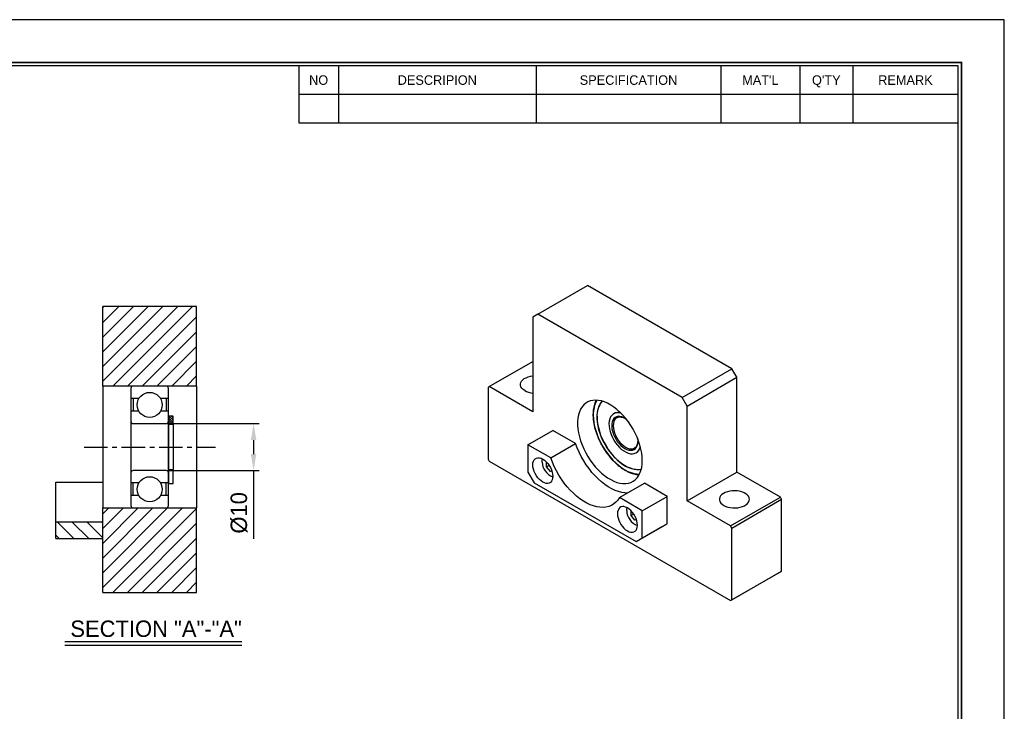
# Model space of a CAD drawing. Header units: millimetres. Extents: x 1656 to 2073, y 907 to 1202.
# Tile 3 of 3: x 1864 to 2073, y 1054 to 1202. Entities that reach past the tile are written whole.
import ezdxf
from ezdxf.enums import TextEntityAlignment as Align

# ---------------------------------------------------------------- set-up
doc = ezdxf.new("R2010")
doc.units = ezdxf.units.MM
doc.linetypes.add('CENTER', pattern=[2, 1.25, -0.25, 0.25, -0.25])
for name, color, linetype in [('S1', 1, 'CENTER'), ('Z5', 7, 'Continuous'), ('Z7', 7, 'Continuous')]:
    doc.layers.add(name, color=color, linetype=linetype)
doc.dimstyles.new('S3.5', dxfattribs={"dimtxt": 3.5, "dimasz": 3.5, "dimexe": 1.2, "dimexo": 0.5, "dimgap": 1.2, "dimtad": 1, "dimdec": 3, "dimzin": 11, "dimdsep": 46, "dimtxsty": 'Standard', "dimcen": 0, "dimclrd": 5, "dimclre": 5, "dimclrt": 3, "dimadec": 0, "dimazin": 0, "dimtp": 3e-09, "dimtfac": 0.7, "dimtdec": 3, "dimtmove": 0, "dimatfit": 3, "dimfxl": 1.25, "dimtolj": 1, "dimtzin": 11, "dimarcsym": 0})

# ---------------------------------------------------------------- blocks, each defined once
blk = doc.blocks.new('란표제')
at = {"layer": 'Z7', "color": 0}
for p, q in [((297, 210), (0, 210)), ((297, 0), (297, 210))]:
    blk.add_line(p, q, dxfattribs=at)
at = {"layer": 'Z7'}
for p, q in [((190, 203), (190, 194.34)), ((196, 203), (196, 194.34)), ((226, 203), (226, 194.34)), ((254, 203), (254, 194.34)), ((266, 203), (266, 194.34)), ((274, 203), (274, 194.34)), ((190, 198.67), (290, 198.67)), ((190, 194.34), (290, 194.34))]:
    blk.add_line(p, q, dxfattribs=at)
at = {"layer": 'Z7', "const_width": 0.25}
blk.add_lwpolyline([(290.5, 6.5), (290.5, 203.5), (10, 203.5), (10, 6.5)], close=True, dxfattribs=at)
at = {"layer": 'Z7'}
blk.add_lwpolyline([(290, 7), (290, 203), (10.5, 203), (10.5, 7)], close=True, dxfattribs=at)
at = {"layer": 'Z5', "ltscale": 0.5}
for tag, p, height in [('TITLE', (237.17, 24.41), 2.5), ('도번', (251.18, 15.64), 2.5), ('SCALE', (253.78, 9.55), 1.2), ('DATE', (277.02, 9.51), 1.2)]:
    blk.add_attdef(tag, p, '', height=height, dxfattribs=at)
at = {"layer": 'Z7'}
for s, p in [("MAT'L", (260, 200.83)), ("Q'TY", (270, 200.83)), ('NO', (193, 200.83)), ('DESCRIPION', (211, 200.83)), ('SPECIFICATION', (240, 200.83)), ('REMARK', (282, 200.83))]:
    blk.add_text(s, height=1.444, dxfattribs=at).set_placement(p, align=Align.MIDDLE_CENTER)
for tag, p in [('필렛', (179.25, 10.9)), ('모따기', (179.25, 8.3))]:
    blk.add_attdef(tag, text='', height=1.15, dxfattribs=at).set_placement(p, align=Align.MIDDLE_LEFT)
blk = doc.blocks.new('*D65')
at = {"color": 5, "lineweight": -2, "ltscale": 4}
for p, q in [((1895.27, 1115.68), (1914.62, 1115.68)), ((1913.42, 1112.18), (1913.42, 1109.18)), ((1895.27, 1105.68), (1914.62, 1105.68)), ((1913.42, 1105.68), (1913.42, 1091.1))]:
    blk.add_line(p, q, dxfattribs=at)
at = {"color": 5}
for points in [[(1914, 1112.18), (1912.83, 1112.18), (1913.42, 1115.68)], [(1912.83, 1109.18), (1914, 1109.18), (1913.42, 1105.68)]]:
    blk.add_solid(points, dxfattribs=at)
at = {"layer": 'Defpoints', "color": 0}
for p in [(1894.77, 1115.68), (1894.77, 1105.68), (1913.42, 1105.68)]:
    blk.add_point(p, dxfattribs=at)
at = {"color": 3, "insert": (1910.33, 1096.64), "char_height": 3.5, "attachment_point": 5, "rotation": 90}
blk.add_mtext('\\A1;%%C10', dxfattribs=at)

msp = doc.modelspace()

# ---------------------------------------------------------------- hatches: boundary and pattern name
at = {"ltscale": 4, "transparency": 33554687}
h = msp.add_hatch(dxfattribs=at)
h.set_pattern_fill('ANSI31', color=5, scale=0.7, style=0)
h.set_pattern_definition([(45, (19993.9196, -15641.5045), (-1.57154482, 1.57154482), [])])
h.paths.add_polyline_path([(1901.2709, 1123.682), (1901.2709, 1140.682), (1881.2709, 1140.682), (1881.2709, 1123.682), (1887.7709, 1123.682), (1894.7709, 1123.682)])
h.paths.add_polyline_path([(1894.7709, 1097.682), (1887.7709, 1097.682), (1881.2709, 1097.682), (1881.2709, 1094.682), (1881.2709, 1091.182), (1881.2709, 1079.682), (1901.2709, 1079.682), (1901.2709, 1097.682)])
h = msp.add_hatch(dxfattribs=at)
h.set_pattern_fill('ANSI31', color=5, scale=0.1, angle=90, style=0)
h.set_pattern_definition([(135, (18430.09772, -15545.85095), (-0.224506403, -0.224506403), [])])
h.paths.add_polyline_path([(1896.2709, 1117.282), (1896.2709, 1115.482), (1895.2709, 1115.482), (1895.2709, 1116.182), (1895.2709, 1117.282)])
h = msp.add_hatch(dxfattribs=at)
h.set_pattern_fill('ANSI31', color=5, scale=0.7, angle=90, style=0)
h.set_pattern_definition([(135, (19993.9196, -15641.5045), (-1.57154482, -1.57154482), [])])
h.paths.add_polyline_path([(1871.2709, 1094.682), (1871.2709, 1091.182), (1881.2709, 1091.182), (1881.2709, 1094.682)])

# ---------------------------------------------------------------- linework, layer by layer
for p, q in [((1973.9877, 1139.0306), (1984.5943, 1145.1537)), ((2015.3534, 1127.3968), (1984.5943, 1145.1537)), ((1881.2709, 1123.682), (1881.2709, 1140.682)), ((1901.2709, 1140.682), (1881.2709, 1140.682)), ((1901.2709, 1123.682), (1901.2709, 1140.682)), ((1973.9877, 1139.0306), (1972.927, 1138.4181)), ((1972.927, 1138.4181), (1972.927, 1118.2087)), ((2004.7468, 1121.2737), (1973.9877, 1139.0306)), ((1963.6462, 1123.5664), (1972.927, 1128.9241)), ((2004.7468, 1121.2737), (2015.3534, 1127.3968)), ((2016.4141, 1125.5597), (2015.3534, 1127.3968)), ((2005.8075, 1119.4366), (2016.4141, 1125.5597)), ((2016.4141, 1105.3503), (2016.4141, 1125.5597)), ((1901.2709, 1123.682), (1881.2709, 1123.682)), ((1881.2709, 1123.682), (1881.2709, 1097.682)), ((1887.2709, 1123.182), (1887.2709, 1098.182)), ((1894.7709, 1123.682), (1887.7709, 1123.682)), ((1895.2709, 1098.182), (1895.2709, 1123.182)), ((1901.2709, 1123.682), (1901.2709, 1097.682)), ((1963.6462, 1123.5664), (1963.3811, 1123.4133)), ((1963.3811, 1123.4133), (1963.3811, 1108.1031)), ((1972.927, 1118.2087), (1963.6462, 1123.5664)), ((1888.9618, 1121.0152), (1887.2709, 1121.0152)), ((1887.7709, 1121.0152), (1887.7709, 1118.3488)), ((1895.2709, 1121.0152), (1893.58, 1121.0152)), ((1894.7709, 1121.0152), (1894.7709, 1118.3488)), ((2005.8075, 1119.4366), (2004.7468, 1121.2737)), ((2005.8075, 1099.2272), (2005.8075, 1119.4366)), ((1888.9618, 1118.3488), (1887.2709, 1118.3488)), ((1895.2709, 1118.3488), (1893.58, 1118.3488)), ((1896.2709, 1117.282), (1895.2709, 1117.282)), ((1896.2709, 1115.482), (1896.2709, 1117.282)), ((1990.1982, 1117.8021), (1990.1494, 1117.774)), ((1887.7709, 1115.682), (1894.7709, 1115.682)), ((1896.2709, 1115.482), (1895.2709, 1115.482)), ((1896.2709, 1115.482), (1896.2709, 1105.8987)), ((1971.8664, 1111.1669), (1977.1697, 1114.2285)), ((1982.0332, 1111.4208), (1977.1697, 1114.2285)), ((1971.8664, 1111.1669), (1971.8664, 1105.3491)), ((1976.7299, 1108.3593), (1971.8664, 1111.1669)), ((1976.7299, 1108.3593), (1982.0332, 1111.4208)), ((1994.5006, 1110.4175), (1994.5832, 1110.4611)), ((1963.3811, 1108.1031), (1963.6462, 1107.6438)), ((1994.949, 1109.4599), (1994.9978, 1109.4881)), ((1895.2709, 1105.8987), (1896.2709, 1105.8987)), ((1896.2709, 1102.882), (1896.2709, 1105.8987)), ((1963.6462, 1107.6438), (2015.0883, 1077.947)), ((1975.8661, 1106.4478), (1975.8251, 1107.4867)), ((1976.4034, 1106.758), (1975.8661, 1106.4478)), ((1976.6822, 1105.4898), (1975.8661, 1106.4478)), ((1894.7709, 1105.682), (1887.7709, 1105.682)), ((1971.8664, 1105.3491), (1973.1922, 1103.0527)), ((1976.9497, 1105.6442), (1976.6822, 1105.4898)), ((1976.9844, 1105.5391), (1976.6822, 1105.4898)), ((2005.8075, 1099.2272), (2016.4141, 1105.3503)), ((2025.6949, 1099.9926), (2016.4141, 1105.3503)), ((1871.2709, 1094.682), (1871.2709, 1103.182)), ((1871.2709, 1103.182), (1881.2709, 1103.182)), ((1888.9618, 1103.0152), (1887.2709, 1103.0152)), ((1887.7709, 1100.3488), (1887.7709, 1103.0152)), ((1895.2709, 1103.0152), (1893.58, 1103.0152)), ((1894.7709, 1100.3488), (1894.7709, 1103.0152)), ((1895.2709, 1102.882), (1896.2709, 1102.882)), ((1973.1922, 1103.0527), (1994.9357, 1090.5004)), ((1991.3981, 1099.8915), (1996.7014, 1102.9531)), ((2001.5648, 1100.1454), (1996.7014, 1102.9531)), ((1888.9618, 1100.3488), (1887.2709, 1100.3488)), ((1895.2709, 1100.3488), (1893.58, 1100.3488)), ((1996.2615, 1097.0839), (1991.3981, 1099.8915)), ((1996.2615, 1097.0839), (2001.5648, 1100.1454)), ((2001.5648, 1094.3276), (2001.5648, 1100.1454)), ((2015.0883, 1093.8696), (2025.6949, 1099.9926)), ((2025.96, 1099.5333), (2025.6949, 1099.9926)), ((1881.2709, 1097.682), (1901.2709, 1097.682)), ((1881.2709, 1079.682), (1881.2709, 1097.682)), ((1887.7709, 1097.682), (1894.7709, 1097.682)), ((1901.2709, 1079.682), (1901.2709, 1097.682)), ((2015.0883, 1093.8696), (2005.8075, 1099.2272)), ((2015.3534, 1093.4103), (2025.96, 1099.5333)), ((2025.96, 1084.2232), (2025.96, 1099.5333)), ((1993.882, 1096.0761), (1993.8693, 1097.064)), ((1994.4126, 1096.3824), (1993.882, 1096.0761)), ((1994.6843, 1095.0963), (1993.882, 1096.0761)), ((1996.2615, 1091.2661), (1996.2615, 1097.0839)), ((1881.2709, 1094.682), (1871.2709, 1094.682)), ((1871.2709, 1091.182), (1871.2709, 1094.682)), ((1881.2709, 1091.182), (1881.2709, 1094.682)), ((1994.9715, 1095.2622), (1994.6843, 1095.0963)), ((1995.0145, 1095.1335), (1994.6843, 1095.0963)), ((1994.9357, 1090.5004), (2000.239, 1093.562)), ((1996.2615, 1091.2661), (2001.5648, 1094.3276)), ((2000.239, 1093.562), (2001.5648, 1094.3276)), ((2015.3534, 1093.4103), (2015.0883, 1093.8696)), ((2015.3534, 1078.1001), (2015.3534, 1093.4103)), ((1994.9357, 1090.5004), (1996.2615, 1091.2661)), ((1871.2709, 1091.182), (1881.2709, 1091.182)), ((2015.0883, 1077.947), (2025.6949, 1084.0701)), ((2015.3534, 1078.1001), (2025.96, 1084.2232)), ((2025.6949, 1084.0701), (2025.96, 1084.2232)), ((1881.2709, 1079.682), (1901.2709, 1079.682)), ((2015.0883, 1077.947), (2015.3534, 1078.1001))]:
    msp.add_line(p, q)
at = {"ltscale": 4}
for p, q in [((1895.2709, 1117.282), (1895.2709, 1102.882)), ((1873.1516, 1069.1831), (1910.9038, 1069.1831)), ((1873.1516, 1068.4031), (1910.9038, 1068.4031))]:
    msp.add_line(p, q, dxfattribs=at)
at = {"flags": 128}
for points in [[(1971.2035, 1122.7245), (1970.855, 1122.9631), (1970.5813, 1123.2323), (1970.3904, 1123.5243), (1970.2878, 1123.8307), (1970.2763, 1124.1427), (1970.3564, 1124.4514), (1970.5256, 1124.7478), (1970.7792, 1125.0234), (1971.1098, 1125.2704), (1971.508, 1125.4815), (1971.9622, 1125.6507), (1972.4595, 1125.7732), (1972.927, 1125.8401)], [(1996.2615, 1107.8), (1996.2294, 1108.587), (1996.1331, 1109.4037), (1995.9737, 1110.2427), (1995.7526, 1111.096), (1995.4719, 1111.9557), (1995.1341, 1112.8137), (1994.7426, 1113.6621), (1994.3008, 1114.493), (1993.813, 1115.2985), (1993.2837, 1116.0711), (1992.7178, 1116.8037), (1992.1206, 1117.4894), (1991.4977, 1118.1217), (1990.8549, 1118.6949), (1990.1983, 1119.2035), (1989.5339, 1119.6428), (1988.8679, 1120.0087), (1988.2066, 1120.2977), (1987.5561, 1120.5072), (1986.9225, 1120.6352), (1986.3118, 1120.6806), (1985.7296, 1120.6429), (1985.1813, 1120.5224), (1984.6721, 1120.3202), (1984.2068, 1120.0384), (1983.7897, 1119.6794), (1983.4246, 1119.2467), (1983.115, 1118.7442), (1982.8638, 1118.1768), (1982.6733, 1117.5496), (1982.5453, 1116.8685), (1982.481, 1116.14), (1982.481, 1115.3707), (1982.5453, 1114.5679), (1982.6733, 1113.7391), (1982.8638, 1112.892), (1983.115, 1112.0345), (1983.4246, 1111.1746), (1983.7897, 1110.3204), (1984.2068, 1109.4798), (1984.6721, 1108.6606), (1985.1813, 1107.8707), (1985.7296, 1107.1172), (1986.3118, 1106.4072), (1986.9225, 1105.7474), (1987.5561, 1105.1439), (1988.2066, 1104.6024), (1988.8679, 1104.1279), (1989.5339, 1103.7249), (1990.1983, 1103.397), (1990.8549, 1103.1475), (1991.4977, 1102.9785), (1992.1206, 1102.8917), (1992.7178, 1102.8879), (1993.2837, 1102.9671), (1993.813, 1103.1286), (1994.3008, 1103.3709), (1994.7426, 1103.6917), (1995.1341, 1104.088), (1995.4719, 1104.5561), (1995.7526, 1105.0917), (1995.9737, 1105.6897), (1996.1331, 1106.3446), (1996.2294, 1107.0502), (1996.2615, 1107.8)], [(1987.6887, 1120.4707), (1987.4927, 1120.25), (1987.1888, 1119.8054), (1986.9417, 1119.2952), (1986.7541, 1118.7248), (1986.6279, 1118.1002), (1986.5645, 1117.4281), (1986.5645, 1116.7156), (1986.6279, 1115.9703), (1986.7541, 1115.2), (1986.9417, 1114.413), (1987.1888, 1113.6175), (1987.4927, 1112.8219), (1987.8502, 1112.0349), (1988.2575, 1111.2646), (1988.7103, 1110.5192), (1989.2038, 1109.8067), (1989.7328, 1109.1345), (1990.2916, 1108.5099), (1990.8744, 1107.9394), (1991.4749, 1107.4291), (1992.0867, 1106.9844), (1992.7035, 1106.61), (1993.3187, 1106.3098), (1993.9257, 1106.0871), (1994.5181, 1105.9443), (1995.0896, 1105.8827), (1995.6343, 1105.9032), (1996.0538, 1105.9803)], [(1985.814, 1117.5051), (1985.8465, 1116.724), (1985.9435, 1115.913), (1986.1041, 1115.0799), (1986.3267, 1114.2328), (1986.6093, 1113.3796), (1986.9491, 1112.5288), (1987.3429, 1111.6885), (1987.7867, 1110.8667), (1988.2765, 1110.0714), (1988.8074, 1109.3103), (1989.3743, 1108.5906), (1989.9718, 1107.9193), (1990.5941, 1107.3029), (1991.2353, 1106.7474), (1991.8891, 1106.2579), (1992.5492, 1105.8394), (1993.2094, 1105.4957), (1993.8632, 1105.2303), (1994.5044, 1105.0456), (1995.1267, 1104.9435), (1995.674, 1104.9232)], [(1986.6053, 1117.1046), (1986.6371, 1116.3747), (1986.732, 1115.6159), (1986.8891, 1114.8362), (1987.1068, 1114.0439), (1987.3826, 1113.2473), (1987.7138, 1112.455), (1988.0967, 1111.6753), (1988.5273, 1110.9164), (1989.0011, 1110.1865), (1989.513, 1109.4933), (1990.0576, 1108.844), (1990.6292, 1108.2456), (1991.2216, 1107.7045), (1991.8286, 1107.2264), (1992.4437, 1106.8163), (1993.0605, 1106.4786), (1993.6724, 1106.2168), (1994.2729, 1106.0338), (1994.8557, 1105.9315), (1995.4145, 1105.9109), (1995.9434, 1105.9723), (1996.058, 1105.9974)], [(1991.7325, 1117.8926), (1991.6137, 1117.9246), (1991.1687, 1117.9944), (1990.7506, 1117.9791), (1990.3675, 1117.8788), (1990.0269, 1117.6956), (1989.7354, 1117.433), (1989.4986, 1117.0961), (1989.3212, 1116.6916), (1989.2067, 1116.2271), (1989.1572, 1115.7119), (1989.1737, 1115.1559), (1989.2559, 1114.5699), (1989.4023, 1113.9654), (1989.6099, 1113.3541), (1989.8746, 1112.7479), (1990.1915, 1112.1586), (1990.5542, 1111.5978), (1990.9558, 1111.0762), (1991.3884, 1110.604), (1991.8436, 1110.1905), (1992.3125, 1109.8438), (1992.786, 1109.5704), (1993.2549, 1109.3758), (1993.7101, 1109.2637), (1994.1427, 1109.2364), (1994.5442, 1109.2944), (1994.907, 1109.4364), (1995.2238, 1109.6599), (1995.4886, 1109.9603), (1995.6962, 1110.332), (1995.8425, 1110.7676), (1995.8435, 1110.7715)], [(1992.7957, 1116.7079), (1992.7644, 1116.7289), (1992.3341, 1116.9774), (1991.9088, 1117.147), (1991.4985, 1117.2339), (1991.1129, 1117.2361), (1990.7609, 1117.1534), (1990.4509, 1116.9878), (1990.19, 1116.7432), (1989.9844, 1116.4253), (1989.839, 1116.0416), (1989.757, 1115.6011), (1989.7406, 1115.114), (1989.7899, 1114.5919), (1989.9039, 1114.0469), (1990.08, 1113.4918), (1990.3139, 1112.9397), (1990.6002, 1112.4035), (1990.9322, 1111.8956), (1991.3021, 1111.4282), (1991.7012, 1111.012), (1992.1202, 1110.6569), (1992.5492, 1110.3712), (1992.5492, 1110.3712)], [(1990.8209, 1116.9491), (1990.5631, 1116.747), (1990.3457, 1116.4628), (1990.1865, 1116.1108), (1990.0893, 1115.6997), (1990.0567, 1115.2395), (1990.0893, 1114.7417), (1990.1865, 1114.2184), (1990.3457, 1113.6826), (1990.5631, 1113.1474), (1990.8333, 1112.626), (1991.1497, 1112.1313), (1991.5045, 1111.6754), (1991.8889, 1111.2696), (1992.2935, 1110.9239), (1992.7083, 1110.6467), (1993.1231, 1110.445), (1993.5277, 1110.3236), (1993.9122, 1110.2855), (1994.2669, 1110.3318), (1994.5006, 1110.4175)], [(1992.5492, 1110.3712), (1992.9783, 1110.1615), (1993.3973, 1110.0329), (1993.7964, 1109.9882), (1994.1663, 1110.0286), (1994.4983, 1110.1531), (1994.7846, 1110.3588), (1995.0185, 1110.6409), (1995.1945, 1110.9927), (1995.3086, 1111.406), (1995.3579, 1111.8712), (1995.3492, 1112.2846)], [(1993.0784, 1100.8616), (1992.5441, 1100.8851), (1991.8641, 1100.9886), (1991.1647, 1101.1736), (1990.4513, 1101.4386), (1989.7296, 1101.7816), (1989.005, 1102.1999), (1988.2832, 1102.6902), (1987.5698, 1103.2489), (1986.8704, 1103.8714), (1986.1904, 1104.553), (1985.5351, 1105.2884), (1984.9096, 1106.0718), (1984.3187, 1106.8972), (1983.767, 1107.7582), (1983.2589, 1108.648), (1982.7982, 1109.5598), (1982.3886, 1110.4865), (1982.0332, 1111.4208)], [(1972.927, 1106.8802), (1972.9593, 1107.287), (1973.055, 1107.6442), (1973.2112, 1107.941), (1973.4233, 1108.1683), (1973.6848, 1108.3193), (1973.9877, 1108.3893), (1974.3228, 1108.3763), (1974.68, 1108.2807), (1975.0483, 1108.1052), (1975.4167, 1107.8554), (1975.7739, 1107.5386), (1976.109, 1107.1647), (1976.4119, 1106.745), (1976.6734, 1106.2921), (1976.8855, 1105.8199), (1977.0417, 1105.3427), (1977.1374, 1104.875), (1977.1697, 1104.431), (1977.1374, 1104.0242), (1977.0417, 1103.667), (1976.8855, 1103.3702), (1976.6734, 1103.1429), (1976.4119, 1102.9919), (1976.109, 1102.9219), (1975.7739, 1102.9349), (1975.4167, 1103.0305), (1975.0483, 1103.206), (1974.68, 1103.4558), (1974.3228, 1103.7725), (1973.9877, 1104.1465), (1973.6848, 1104.5662), (1973.4233, 1105.0191), (1973.2112, 1105.4913), (1973.055, 1105.9685), (1972.9593, 1106.4362), (1972.927, 1106.8802)], [(1974.9075, 1107.4805), (1974.925, 1107.8623), (1974.9886, 1108.1388)], [(1991.3981, 1099.8915), (1991.0426, 1099.3675), (1990.633, 1098.9138), (1990.1723, 1098.5339), (1989.6642, 1098.2308), (1989.1125, 1098.0067), (1988.5216, 1097.8636), (1987.8961, 1097.8023), (1987.2408, 1097.8236), (1986.5608, 1097.9271), (1985.8614, 1098.1121), (1985.148, 1098.3771), (1984.4263, 1098.7201), (1983.7017, 1099.1384), (1982.9799, 1099.6287), (1982.2665, 1100.1873), (1981.5671, 1100.8099), (1980.8871, 1101.4915), (1980.2318, 1102.2268), (1979.6063, 1103.0103), (1979.0154, 1103.8357), (1978.4637, 1104.6966), (1977.9556, 1105.5865), (1977.4949, 1106.4983), (1977.0853, 1107.425), (1976.7299, 1108.3593)], [(2013.6299, 1098.2322), (2014.0432, 1098.0311), (2014.5095, 1097.8731), (2015.0153, 1097.7629), (2015.5461, 1097.7036), (2016.0866, 1097.697), (2016.6213, 1097.7432), (2017.1348, 1097.8409), (2017.6122, 1097.9873), (2018.04, 1098.1782), (2018.4057, 1098.408), (2018.6989, 1098.6703), (2018.911, 1098.9573), (2019.0361, 1099.261), (2019.0705, 1099.5724), (2019.0133, 1099.8828), (2018.866, 1100.1831), (2018.6329, 1100.4647), (2018.3207, 1100.7195), (2017.9384, 1100.9402), (2017.497, 1101.1204), (2017.0092, 1101.255), (2016.489, 1101.34), (2015.9514, 1101.3731), (2015.4119, 1101.3532), (2014.8859, 1101.281), (2014.3886, 1101.1585), (2013.9344, 1100.9893), (2013.5362, 1100.7781), (2013.2056, 1100.5312), (2012.952, 1100.2556), (2012.7828, 1099.9591), (2012.7027, 1099.6505), (2012.7142, 1099.3384), (2012.8169, 1099.032), (2013.0077, 1098.74), (2013.2814, 1098.4708), (2013.6299, 1098.2322)], [(1995.2009, 1094.0218), (1995.1687, 1094.4658), (1995.073, 1094.9335), (1994.9167, 1095.4107), (1994.7046, 1095.8829), (1994.4431, 1096.3357), (1994.1402, 1096.7555), (1993.8051, 1097.1294), (1993.4479, 1097.4461), (1993.0796, 1097.696), (1992.7112, 1097.8715), (1992.354, 1097.9671), (1992.0189, 1097.9801), (1991.716, 1097.9101), (1991.4545, 1097.7591), (1991.2425, 1097.5318), (1991.0862, 1097.235), (1990.9905, 1096.8778), (1990.9582, 1096.471), (1990.9905, 1096.027), (1991.0862, 1095.5593), (1991.2425, 1095.0821), (1991.4545, 1094.6099), (1991.716, 1094.157), (1992.0189, 1093.7373), (1992.354, 1093.3633), (1992.7112, 1093.0466), (1993.0796, 1092.7968), (1993.4479, 1092.6213), (1993.8051, 1092.5257), (1994.1402, 1092.5127), (1994.4431, 1092.5827), (1994.7046, 1092.7337), (1994.9167, 1092.961), (1995.073, 1093.2578), (1995.1687, 1093.615), (1995.2009, 1094.0218)], [(1992.9371, 1097.1357), (1992.9653, 1097.5105), (1993.0198, 1097.7295)]]:
    msp.add_lwpolyline(points, dxfattribs=at)
for centre in [(1891.2709, 1119.682), (1891.2709, 1101.682)]:
    msp.add_circle(centre, 2.6664)
for centre, radius, start, end in [((1887.7709, 1123.182), 0.5, 90, 180), ((1894.7709, 1123.182), 0.5, 0, 90), ((1973.2848, 1126.5628), 4.3663, 241.531274, 265.300022), ((1991.9056, 1117.7009), 6.0947, 150.84081, 181.841381), ((1991.4332, 1117.3848), 4.8361, 140.425326, 183.321883), ((1991.1175, 1116.0644), 1.9659, 73.520068, 117.881277), ((1887.7709, 1116.182), 0.5, 180, 270), ((1894.7709, 1116.182), 0.5, 270, 0), ((1993.9011, 1111.1903), 2.025, 302.793804, 345.794097), ((1978.3351, 1107.5868), 3.4292, 181.777703, 250.116879), ((1887.7709, 1105.182), 0.5, 90, 180), ((1894.7709, 1105.182), 0.5, 0, 90), ((1887.7709, 1098.182), 0.5, 180, 270), ((1894.7709, 1098.182), 0.5, 270, 0), ((1996.3748, 1097.184), 3.4381, 180.804904, 250.01952)]:
    msp.add_arc(centre, radius, start, end)
for points, knots in [([(1986.4227, 1120.6381), (1986.3768, 1120.5559), (1986.2372, 1120.3057), (1986.0623, 1119.8283), (1985.8965, 1119.2139), (1985.7906, 1118.5504), (1985.7525, 1118.0027), (1985.7464, 1117.5515), (1985.7559, 1117.0917), (1985.8062, 1116.4498), (1985.9231, 1115.6656), (1986.0962, 1114.8655), (1986.3239, 1114.0562), (1986.6042, 1113.2443), (1986.9346, 1112.4363), (1987.3126, 1111.6388), (1987.7348, 1110.8584), (1988.1978, 1110.1015), (1988.698, 1109.3741), (1989.2311, 1108.6824), (1989.7929, 1108.0319), (1990.3789, 1107.4281), (1990.9844, 1106.8759), (1991.6046, 1106.38), (1992.2347, 1105.9446), (1992.8696, 1105.5733), (1993.5041, 1105.27), (1994.1338, 1105.0358), (1994.7513, 1104.8796), (1995.2306, 1104.8004), (1995.4947, 1104.8), (1995.5655, 1104.7999)], [0, 0, 0, 0, 0.01817696, 0.05528814, 0.09256293, 0.12995072, 0.16740288, 0.18004198, 0.19979924, 0.2372756, 0.27474455, 0.31219713, 0.34963262, 0.38705268, 0.42446027, 0.46185905, 0.49925297, 0.53664617, 0.57404221, 0.61144461, 0.64885766, 0.68628561, 0.72373245, 0.76120161, 0.7986953, 0.83621336, 0.87375141, 0.91129554, 0.94881634, 0.98627293, 1, 1, 1, 1]), ([(1990.8272, 1116.942), (1990.8767, 1116.9724), (1991.0107, 1117.055), (1991.2722, 1117.1123), (1991.6038, 1117.1174), (1991.9612, 1117.0464), (1992.2953, 1116.9219), (1992.5743, 1116.7737), (1992.7497, 1116.6714), (1992.837, 1116.6049), (1992.8585, 1116.5884)], [0, 0, 0, 0, 0.10193579, 0.27613908, 0.44666068, 0.61252647, 0.77577779, 0.88766245, 0.97228531, 1, 1, 1, 1]), ([(1995.2718, 1112.4368), (1995.2781, 1112.3856), (1995.3035, 1112.1782), (1995.2923, 1111.8447), (1995.2391, 1111.4496), (1995.1317, 1111.1074), (1994.9802, 1110.8194), (1994.7821, 1110.5975), (1994.6243, 1110.4669), (1994.52, 1110.4306), (1994.5082, 1110.4264)], [0, 0, 0, 0, 0.05033199, 0.20377544, 0.35687137, 0.50991711, 0.66360314, 0.81943523, 0.97944008, 1, 1, 1, 1])]:
    msp.add_open_spline(points, degree=3, knots=knots)
at = {"layer": 'S1', "ltscale": 4}
msp.add_line((1877.2709, 1110.682), (1905.2709, 1110.682), dxfattribs=at)

# ---------------------------------------------------------------- block references
at = {"ltscale": 5, "xscale": 1.405157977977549, "yscale": 1.405157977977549, "zscale": 1.405157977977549}
msp.add_blockref('란표제', (1656.0794, 906.7659), dxfattribs=at)

# ---------------------------------------------------------------- texts
at = {"color": 3, "ltscale": 0.5, "insert": (1910.9107, 1070.127), "char_height": 3.5, "attachment_point": 9}
msp.add_mtext('\\A1;SECTION "A"-"A"', dxfattribs=at)

# ---------------------------------------------------------------- dimensions: what is measured, and where the dimension line sits
at = {"ltscale": 4}
dim = msp.add_linear_dim(base=(1913.4168, 1105.682), p1=(1894.7709, 1115.682), p2=(1894.7709, 1105.682), angle=90, text='%%C<>', dimstyle='S3.5', dxfattribs=at)
dim.commit()
dim.dimension.update_dxf_attribs({"geometry": '*D65', "text_midpoint": (1910.3316, 1096.6408)})

doc.saveas('drawing.dxf')
